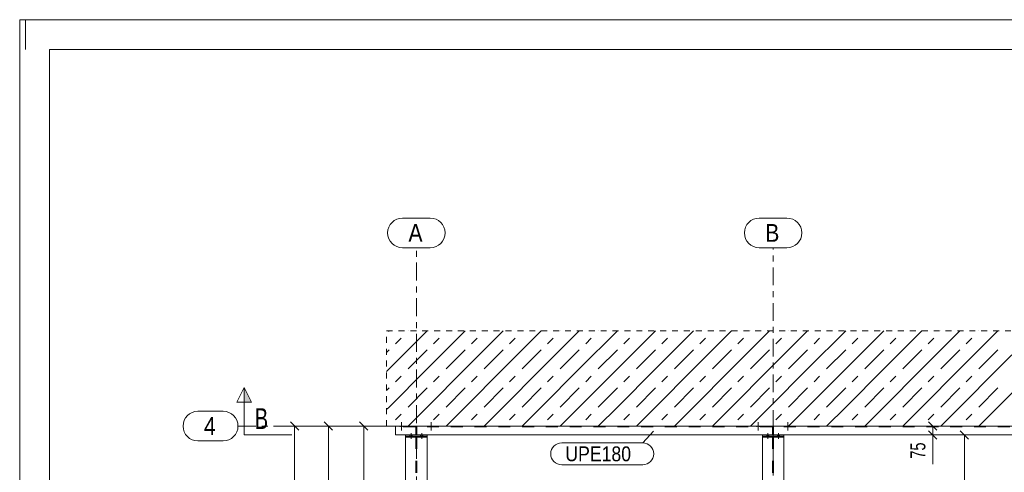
# Model space of a CAD drawing. Header units: millimetres. Extents: x -66 to 775, y -448 to 146.
# Tile 11 of 30: x -66 to 100, y 69 to 146. Entities that reach past the tile are written whole.
import ezdxf

# ---------------------------------------------------------------- set-up
doc = ezdxf.new("R2010")
doc.units = ezdxf.units.MM
for name, pattern in [('XKITLINE00', [0]), ('XKITLINE01', [4, 1, -1, 1, -1]), ('XKITLINE02', [4, 2, -2]), ('XKITLINE03', [6, 3, -1, 1, -1])]:
    doc.linetypes.add(name, pattern=pattern)
for name, color, linetype, lineweight in [('Kóta', 4, 'Continuous', 0), ('List výkresu', 3, 'Continuous', 0), ('Mřížka', 4, 'Continuous', 0), ('Prvek', 2, 'Continuous', 0), ('Značka prvku', 2, 'Continuous', 0), ('Řez', 7, 'Continuous', 0), ('Šroub', 3, 'Continuous', 0)]:
    doc.layers.add(name, color=color, linetype=linetype, lineweight=lineweight)
doc.styles.add('ARIAL', font='arial.ttf')
doc.styles.add('ARIAL_NARROW', font='ARIALN.TTF')

msp = doc.modelspace()

# ---------------------------------------------------------------- hatches: boundary and pattern name
at = {"layer": 'Řez'}
msp.add_hatch(color=6, dxfattribs=at).paths.add_polyline_path([(-27.95, 81.2), (-27.95, 83.7), (-26.7, 81.2)], flags=17)

# ---------------------------------------------------------------- linework, layer by layer
at = {"layer": 'Kóta', "color": 7, "linetype": 'XKITLINE00', "lineweight": 0}
for p, q in [((-20.17, 77.91), (-18.76, 76.49)), ((-14.51, 77.91), (-13.1, 76.49)), ((-8.56, 77.91), (-7.15, 76.49)), ((87.14, 77.91), (88.55, 76.49)), ((-5, 77.2), (-21.97, 77.2)), ((-19.47, 0.2), (-19.47, 77.2)), ((-5, 77.2), (-16.3, 77.2)), ((-13.8, 25.2), (-13.8, 77.2)), ((-5, 77.2), (-10.35, 77.2)), ((-7.85, 44), (-7.85, 77.2)), ((115, 77.2), (85.35, 77.2)), ((87.14, 76.41), (88.55, 74.99)), ((87.85, 75.7), (87.85, 77.2)), ((92.45, 76.41), (93.87, 74.99)), ((115, 75.7), (85.35, 75.7)), ((87.85, 75.7), (87.85, 70.79)), ((87.85, 75.7), (87.85, 70.79)), ((118.2, 75.7), (90.66, 75.7)), ((93.16, 25.2), (93.16, 75.7))]:
    msp.add_line(p, q, dxfattribs=at)
at = {"layer": 'Kóta', "color": 3}
for p in [(-19.47, 77.2), (-13.8, 77.2), (-7.85, 77.2), (87.85, 77.2), (87.85, 75.7), (93.16, 75.7)]:
    msp.add_point(p, dxfattribs=at)
at = {"layer": 'List výkresu', "color": 7, "linetype": 'XKITLINE00', "lineweight": 0}
for p, q in [((775.29, 145.58), (-65.71, 145.58)), ((-65.71, 145.58), (-65.71, -448.42)), ((-60.71, 145.58), (-65.71, 145.58)), ((-64.71, 140.58), (-64.71, 145.58)), ((770.29, 140.58), (-60.71, 140.58)), ((-60.71, 140.58), (-60.71, -443.42))]:
    msp.add_line(p, q, dxfattribs=at)
at = {"layer": 'Mřížka', "color": 1, "linetype": 'XKITLINE00', "lineweight": 0}
for p, q in [((-1.33, 112.2), (3.33, 112.2)), ((58.67, 112.2), (63.33, 112.2)), ((-1.33, 107.2), (3.33, 107.2)), ((58.67, 107.2), (63.33, 107.2)), ((-35.73, 79.7), (-31.5, 79.7)), ((-35.73, 74.7), (-31.5, 74.7))]:
    msp.add_line(p, q, dxfattribs=at)
at = {"layer": 'Mřížka', "color": 1, "linetype": 'XKITLINE03', "lineweight": 0}
for p, q in [((1, -6.31), (1, 107.2)), ((61, -1.12), (61, 107.2)), ((-29, 77.2), (351, 77.2))]:
    msp.add_line(p, q, dxfattribs=at)
at = {"layer": 'Mřížka', "color": 1, "linetype": 'XKITLINE00', "lineweight": 0}
for centre, start, end in [((-1.33, 109.7), 90, 270), ((3.33, 109.7), 270, 90), ((58.67, 109.7), 90, 270), ((63.33, 109.7), 270, 90), ((-35.73, 77.2), 90, 270), ((-31.5, 77.2), 270, 90)]:
    msp.add_arc(centre, 2.5, start, end, dxfattribs=at)
at = {"layer": 'Prvek', "color": 7, "linetype": 'XKITLINE01', "lineweight": 0}
for p, q in [((-4, 77.2), (-4, 93.2)), ((-4, 93.2), (246, 93.2)), ((-4, 77.2), (246, 77.2))]:
    msp.add_line(p, q, dxfattribs=at)
at = {"layer": 'Prvek', "color": 7, "linetype": 'XKITLINE00', "lineweight": 0}
for p, q in [((-3.68, 93.12), (-3.6, 93.2)), ((-3.6, 86.8), (2.8, 93.2)), ((-3.6, 93.2), (-3.6, 93.2)), ((-3.6, 93.2), (-3.6, 93.2)), ((-0.4, 93.2), (-0.4, 93.2)), ((2.8, 86.8), (9.2, 93.2)), ((2.8, 93.2), (2.8, 93.2)), ((2.8, 93.2), (2.8, 93.2)), ((6, 93.2), (6, 93.2)), ((9.2, 86.8), (15.6, 93.2)), ((9.2, 93.2), (9.2, 93.2)), ((9.2, 93.2), (9.2, 93.2)), ((12.4, 93.2), (12.4, 93.2)), ((15.6, 86.8), (22, 93.2)), ((15.6, 93.2), (15.6, 93.2)), ((15.6, 93.2), (15.6, 93.2)), ((18.8, 93.2), (18.8, 93.2)), ((22, 86.8), (28.4, 93.2)), ((22, 93.2), (22, 93.2)), ((22, 93.2), (22, 93.2)), ((25.2, 93.2), (25.2, 93.2)), ((28.4, 86.8), (34.8, 93.2)), ((28.4, 93.2), (28.4, 93.2)), ((28.4, 93.2), (28.4, 93.2)), ((31.6, 93.2), (31.6, 93.2)), ((34.8, 86.8), (41.2, 93.2)), ((34.8, 93.2), (34.8, 93.2)), ((34.8, 93.2), (34.8, 93.2)), ((38, 93.2), (38, 93.2)), ((41.2, 86.8), (47.6, 93.2)), ((41.2, 93.2), (41.2, 93.2)), ((41.2, 93.2), (41.2, 93.2)), ((44.4, 93.2), (44.4, 93.2)), ((47.6, 86.8), (54, 93.2)), ((47.6, 93.2), (47.6, 93.2)), ((47.6, 93.2), (47.6, 93.2)), ((50.8, 93.2), (50.8, 93.2)), ((54, 86.8), (60.4, 93.2)), ((54, 93.2), (54, 93.2)), ((54, 93.2), (54, 93.2)), ((57.2, 93.2), (57.2, 93.2)), ((60.4, 86.8), (66.8, 93.2)), ((60.4, 93.2), (60.4, 93.2)), ((60.4, 93.2), (60.4, 93.2)), ((63.6, 93.2), (63.6, 93.2)), ((66.8, 86.8), (73.2, 93.2)), ((66.8, 93.2), (66.8, 93.2)), ((66.8, 93.2), (66.8, 93.2)), ((70, 93.2), (70, 93.2)), ((73.2, 86.8), (79.6, 93.2)), ((73.2, 93.2), (73.2, 93.2)), ((73.2, 93.2), (73.2, 93.2)), ((76.4, 93.2), (76.4, 93.2)), ((79.6, 86.8), (86, 93.2)), ((79.6, 93.2), (79.6, 93.2)), ((79.6, 93.2), (79.6, 93.2)), ((82.8, 93.2), (82.8, 93.2)), ((86, 86.8), (92.4, 93.2)), ((86, 93.2), (86, 93.2)), ((86, 93.2), (86, 93.2)), ((89.2, 93.2), (89.2, 93.2)), ((92.4, 86.8), (98.8, 93.2)), ((92.4, 93.2), (92.4, 93.2)), ((92.4, 93.2), (92.4, 93.2)), ((95.6, 93.2), (95.6, 93.2)), ((98.8, 86.8), (105.2, 93.2)), ((98.8, 93.2), (98.8, 93.2)), ((98.8, 93.2), (98.8, 93.2)), ((-2.52, 91.04), (-1.58, 91.98)), ((3.88, 91.04), (4.82, 91.98)), ((10.28, 91.04), (11.22, 91.98)), ((16.68, 91.04), (17.62, 91.98)), ((23.08, 91.04), (24.02, 91.98)), ((29.48, 91.04), (30.42, 91.98)), ((35.88, 91.04), (36.82, 91.98)), ((42.28, 91.04), (43.22, 91.98)), ((48.68, 91.04), (49.62, 91.98)), ((55.08, 91.04), (56.02, 91.98)), ((61.48, 91.04), (62.42, 91.98)), ((67.88, 91.04), (68.82, 91.98)), ((74.28, 91.04), (75.22, 91.98)), ((80.68, 91.04), (81.62, 91.98)), ((87.08, 91.04), (88.02, 91.98)), ((93.48, 91.04), (94.42, 91.98)), ((-4, 89.6), (-3.6, 90)), ((-0.4, 86.8), (2.8, 90)), ((6, 86.8), (9.2, 90)), ((12.4, 86.8), (15.6, 90)), ((18.8, 86.8), (22, 90)), ((25.2, 86.8), (28.4, 90)), ((31.6, 86.8), (34.8, 90)), ((38, 86.8), (41.2, 90)), ((44.4, 86.8), (47.6, 90)), ((50.8, 86.8), (54, 90)), ((57.2, 86.8), (60.4, 90)), ((63.6, 86.8), (66.8, 90)), ((70, 86.8), (73.2, 90)), ((76.4, 86.8), (79.6, 90)), ((82.8, 86.8), (86, 90)), ((89.2, 86.8), (92.4, 90)), ((95.6, 86.8), (98.8, 90)), ((-4, 86.4), (-3.6, 86.8)), ((-3.6, 80.4), (2.8, 86.8)), ((-3.6, 86.8), (-3.6, 86.8)), ((2.8, 80.4), (9.2, 86.8)), ((2.8, 86.8), (2.8, 86.8)), ((9.2, 80.4), (15.6, 86.8)), ((9.2, 86.8), (9.2, 86.8)), ((15.6, 80.4), (22, 86.8)), ((15.6, 86.8), (15.6, 86.8)), ((22, 80.4), (28.4, 86.8)), ((22, 86.8), (22, 86.8)), ((28.4, 80.4), (34.8, 86.8)), ((28.4, 86.8), (28.4, 86.8)), ((34.8, 80.4), (41.2, 86.8)), ((34.8, 86.8), (34.8, 86.8)), ((41.2, 80.4), (47.6, 86.8)), ((41.2, 86.8), (41.2, 86.8)), ((47.6, 80.4), (54, 86.8)), ((47.6, 86.8), (47.6, 86.8)), ((54, 80.4), (60.4, 86.8)), ((54, 86.8), (54, 86.8)), ((60.4, 80.4), (66.8, 86.8)), ((60.4, 86.8), (60.4, 86.8)), ((66.8, 80.4), (73.2, 86.8)), ((66.8, 86.8), (66.8, 86.8)), ((73.2, 80.4), (79.6, 86.8)), ((73.2, 86.8), (73.2, 86.8)), ((79.6, 80.4), (86, 86.8)), ((79.6, 86.8), (79.6, 86.8)), ((86, 80.4), (92.4, 86.8)), ((86, 86.8), (86, 86.8)), ((92.4, 80.4), (98.8, 86.8)), ((92.4, 86.8), (92.4, 86.8)), ((98.8, 80.4), (105.2, 86.8)), ((98.8, 86.8), (98.8, 86.8)), ((-2.52, 84.64), (-1.58, 85.58)), ((3.88, 84.64), (4.82, 85.58)), ((10.28, 84.64), (11.22, 85.58)), ((16.68, 84.64), (17.62, 85.58)), ((23.08, 84.64), (24.02, 85.58)), ((29.48, 84.64), (30.42, 85.58)), ((35.88, 84.64), (36.82, 85.58)), ((42.28, 84.64), (43.22, 85.58)), ((48.68, 84.64), (49.62, 85.58)), ((55.08, 84.64), (56.02, 85.58)), ((61.48, 84.64), (62.42, 85.58)), ((67.88, 84.64), (68.82, 85.58)), ((74.28, 84.64), (75.22, 85.58)), ((80.68, 84.64), (81.62, 85.58)), ((87.08, 84.64), (88.02, 85.58)), ((93.48, 84.64), (94.42, 85.58)), ((-4, 83.2), (-3.6, 83.6)), ((-0.4, 80.4), (2.8, 83.6)), ((6, 80.4), (9.2, 83.6)), ((12.4, 80.4), (15.6, 83.6)), ((18.8, 80.4), (22, 83.6)), ((25.2, 80.4), (28.4, 83.6)), ((31.6, 80.4), (34.8, 83.6)), ((38, 80.4), (41.2, 83.6)), ((44.4, 80.4), (47.6, 83.6)), ((50.8, 80.4), (54, 83.6)), ((57.2, 80.4), (60.4, 83.6)), ((63.6, 80.4), (66.8, 83.6)), ((70, 80.4), (73.2, 83.6)), ((76.4, 80.4), (79.6, 83.6)), ((82.8, 80.4), (86, 83.6)), ((89.2, 80.4), (92.4, 83.6)), ((95.6, 80.4), (98.8, 83.6)), ((-4, 80), (-3.6, 80.4)), ((-3.6, 80.4), (-3.6, 80.4)), ((-0.4, 77.2), (2.8, 80.4)), ((2.8, 80.4), (2.8, 80.4)), ((6, 77.2), (9.2, 80.4)), ((9.2, 80.4), (9.2, 80.4)), ((12.4, 77.2), (15.6, 80.4)), ((15.6, 80.4), (15.6, 80.4)), ((18.8, 77.2), (22, 80.4)), ((22, 80.4), (22, 80.4)), ((25.2, 77.2), (28.4, 80.4)), ((28.4, 80.4), (28.4, 80.4)), ((31.6, 77.2), (34.8, 80.4)), ((34.8, 80.4), (34.8, 80.4)), ((38, 77.2), (41.2, 80.4)), ((41.2, 80.4), (41.2, 80.4)), ((44.4, 77.2), (47.6, 80.4)), ((47.6, 80.4), (47.6, 80.4)), ((50.8, 77.2), (54, 80.4)), ((54, 80.4), (54, 80.4)), ((57.2, 77.2), (60.4, 80.4)), ((60.4, 80.4), (60.4, 80.4)), ((63.6, 77.2), (66.8, 80.4)), ((66.8, 80.4), (66.8, 80.4)), ((70, 77.2), (73.2, 80.4)), ((73.2, 80.4), (73.2, 80.4)), ((76.4, 77.2), (79.6, 80.4)), ((79.6, 80.4), (79.6, 80.4)), ((82.8, 77.2), (86, 80.4)), ((86, 80.4), (86, 80.4)), ((89.2, 77.2), (92.4, 80.4)), ((92.4, 80.4), (92.4, 80.4)), ((95.6, 77.2), (98.8, 80.4)), ((98.8, 80.4), (98.8, 80.4)), ((-2.52, 78.24), (-1.58, 79.18)), ((3.88, 78.24), (4.82, 79.18)), ((10.28, 78.24), (11.22, 79.18)), ((16.68, 78.24), (17.62, 79.18)), ((23.08, 78.24), (24.02, 79.18)), ((29.48, 78.24), (30.42, 79.18)), ((35.88, 78.24), (36.82, 79.18)), ((42.28, 78.24), (43.22, 79.18)), ((48.68, 78.24), (49.62, 79.18)), ((55.08, 78.24), (56.02, 79.18)), ((61.48, 78.24), (62.42, 79.18)), ((67.88, 78.24), (68.82, 79.18)), ((74.28, 78.24), (75.22, 79.18)), ((80.68, 78.24), (81.62, 79.18)), ((87.08, 78.24), (88.02, 79.18)), ((93.48, 78.24), (94.42, 79.18)), ((-3.6, 77.2), (-3.6, 77.2)), ((2.8, 77.2), (2.8, 77.2)), ((9.2, 77.2), (9.2, 77.2)), ((15.6, 77.2), (15.6, 77.2)), ((22, 77.2), (22, 77.2)), ((28.4, 77.2), (28.4, 77.2)), ((34.8, 77.2), (34.8, 77.2)), ((41.2, 77.2), (41.2, 77.2)), ((47.6, 77.2), (47.6, 77.2)), ((54, 77.2), (54, 77.2)), ((60.4, 77.2), (60.4, 77.2)), ((66.8, 77.2), (66.8, 77.2)), ((73.2, 77.2), (73.2, 77.2)), ((79.6, 77.2), (79.6, 77.2)), ((86, 77.2), (86, 77.2)), ((92.4, 77.2), (92.4, 77.2)), ((98.8, 77.2), (98.8, 77.2))]:
    msp.add_line(p, q, dxfattribs=at)
at = {"layer": 'Prvek', "color": 3, "linetype": 'XKITLINE00', "lineweight": 0}
for p, q in [((-2.5, 75.7), (-2.5, 77.2)), ((132.8, 75.7), (-2.5, 75.7)), ((-0.8, 75.7), (-0.8, 75.5)), ((-0.8, 75.5), (-0.8, 75.34)), ((2.8, 75.5), (-0.8, 75.5)), ((2.8, 75.34), (-0.8, 75.34)), ((-0.8, 4.2), (-0.8, 75.34)), ((2.8, 75.7), (2.8, 75.5)), ((2.8, 75.5), (2.8, 75.34)), ((2.8, 4.2), (2.8, 75.34)), ((59.2, 75.7), (59.2, 75.5)), ((59.2, 75.5), (59.2, 75.34)), ((62.8, 75.5), (59.2, 75.5)), ((62.8, 75.34), (59.2, 75.34)), ((59.2, 75.34), (59.2, 4.2)), ((62.8, 75.7), (62.8, 75.5)), ((62.8, 75.5), (62.8, 75.34)), ((62.8, 4.2), (62.8, 75.34))]:
    msp.add_line(p, q, dxfattribs=at)
at = {"layer": 'Prvek', "color": 7, "linetype": 'XKITLINE02', "lineweight": 0}
for p, q in [((132.8, 77.2), (-2.5, 77.2)), ((132.8, 77.09), (-2.5, 77.09)), ((0.92, 77.09), (0.92, 75.7)), ((1.08, 77.09), (0.92, 77.09)), ((1.08, 75.7), (1.08, 77.09)), ((60.92, 77.09), (60.92, 75.7)), ((61.08, 77.09), (60.92, 77.09)), ((61.08, 75.7), (61.08, 77.09)), ((2.8, 75.7), (-0.8, 75.7)), ((2.8, 75.5), (-0.8, 75.5)), ((2.8, 75.34), (-0.8, 75.34)), ((0.92, 75.7), (1.08, 75.7)), ((0.92, 75.34), (0.92, 4.2)), ((1.08, 75.34), (1.08, 4.2)), ((62.8, 75.7), (59.2, 75.7)), ((62.8, 75.5), (59.2, 75.5)), ((62.8, 75.34), (59.2, 75.34)), ((60.91, 75.34), (60.91, 4.2)), ((60.92, 75.7), (61.08, 75.7)), ((61.09, 75.34), (61.09, 4.2))]:
    msp.add_line(p, q, dxfattribs=at)
at = {"layer": 'Značka prvku', "color": 7, "linetype": 'XKITLINE00', "lineweight": 0}
for p, q in [((40.88, 76.32), (39.07, 74.37)), ((25.45, 74.37), (39.07, 74.37)), ((25.45, 70.67), (39.07, 70.67))]:
    msp.add_line(p, q, dxfattribs=at)
for centre, start, end in [((25.45, 72.52), 90, 270), ((39.07, 72.52), 270, 90)]:
    msp.add_arc(centre, 1.85, start, end, dxfattribs=at)
at = {"layer": 'Řez', "color": 6, "linetype": 'XKITLINE00', "lineweight": 0}
for p, q in [((-29.2, 81.2), (-27.95, 83.7)), ((-27.95, 83.7), (-26.7, 81.2)), ((-27.95, 75.7), (-27.95, 83.7)), ((-26.7, 81.2), (-29.2, 81.2)), ((-27.95, 75.7), (-19.95, 75.7))]:
    msp.add_line(p, q, dxfattribs=at)
at = {"layer": 'Šroub', "color": 7, "linetype": 'XKITLINE02', "lineweight": 0}
for p, q in [((-1.5, 77.86), (-1.5, 76.42)), ((3.5, 77.86), (3.5, 76.42)), ((58.5, 77.86), (58.5, 76.42)), ((63.5, 77.86), (63.5, 76.42)), ((-1.72, 77.2), (-1.72, 77.09)), ((-1.28, 77.2), (-1.28, 77.09)), ((3.28, 77.2), (3.28, 77.09)), ((3.72, 77.2), (3.72, 77.09)), ((58.28, 77.2), (58.28, 77.09)), ((58.72, 77.2), (58.72, 77.09)), ((63.28, 77.2), (63.28, 77.09)), ((63.72, 77.2), (63.72, 77.09)), ((-0.08, 75.7), (-0.08, 75.5)), ((-0.08, 75.7), (-0.08, 75.5)), ((-0.08, 75.5), (-0.08, 75.34)), ((-0.08, 75.5), (-0.08, 75.34)), ((0.1, 76.02), (0.1, 75.02)), ((0.1, 76.02), (0.1, 75.02)), ((0.28, 75.7), (0.28, 75.5)), ((0.28, 75.7), (0.28, 75.5)), ((0.28, 75.5), (0.28, 75.34)), ((0.28, 75.5), (0.28, 75.34)), ((1.72, 75.7), (1.72, 75.5)), ((1.72, 75.7), (1.72, 75.5)), ((1.72, 75.5), (1.72, 75.34)), ((1.72, 75.5), (1.72, 75.34)), ((1.9, 76.02), (1.9, 75.02)), ((1.9, 76.02), (1.9, 75.02)), ((2.08, 75.7), (2.08, 75.5)), ((2.08, 75.7), (2.08, 75.5)), ((2.08, 75.5), (2.08, 75.34)), ((2.08, 75.5), (2.08, 75.34)), ((59.92, 75.7), (59.92, 75.5)), ((59.92, 75.7), (59.92, 75.5)), ((59.92, 75.5), (59.92, 75.34)), ((59.92, 75.5), (59.92, 75.34)), ((60.1, 76.02), (60.1, 75.02)), ((60.1, 76.02), (60.1, 75.02)), ((60.28, 75.7), (60.28, 75.5)), ((60.28, 75.7), (60.28, 75.5)), ((60.28, 75.5), (60.28, 75.34)), ((60.28, 75.5), (60.28, 75.34)), ((61.72, 75.7), (61.72, 75.5)), ((61.72, 75.7), (61.72, 75.5)), ((61.72, 75.5), (61.72, 75.34)), ((61.72, 75.5), (61.72, 75.34)), ((61.9, 76.02), (61.9, 75.02)), ((61.9, 76.02), (61.9, 75.02)), ((62.08, 75.7), (62.08, 75.5)), ((62.08, 75.7), (62.08, 75.5)), ((62.08, 75.5), (62.08, 75.34)), ((62.08, 75.5), (62.08, 75.34))]:
    msp.add_line(p, q, dxfattribs=at)

# ---------------------------------------------------------------- texts
at = {"layer": 'Kóta', "color": 3, "style": 'ARIAL_NARROW', "width": 0.85}
msp.add_text('75', height=2.5, rotation=90.0002, dxfattribs=at).set_placement((86.6, 71.72))
at = {"layer": 'Mřížka', "color": 4, "style": 'ARIAL', "width": 0.85}
for s, p in [('A', (-0.33, 108.2)), ('B', (59.67, 108.2)), ('4', (-34.73, 75.7))]:
    msp.add_text(s, height=3, dxfattribs=at).set_placement(p)
at = {"layer": 'Značka prvku', "color": 3, "style": 'ARIAL', "width": 0.85}
msp.add_text('UPE180', height=2.5, dxfattribs=at).set_placement((26.05, 71.27))
at = {"layer": 'Řez', "color": 6, "style": 'ARIAL_NARROW', "width": 0.85}
msp.add_text('B', height=3.5, dxfattribs=at).set_placement((-26.2, 76.7))

doc.saveas('drawing.dxf')
